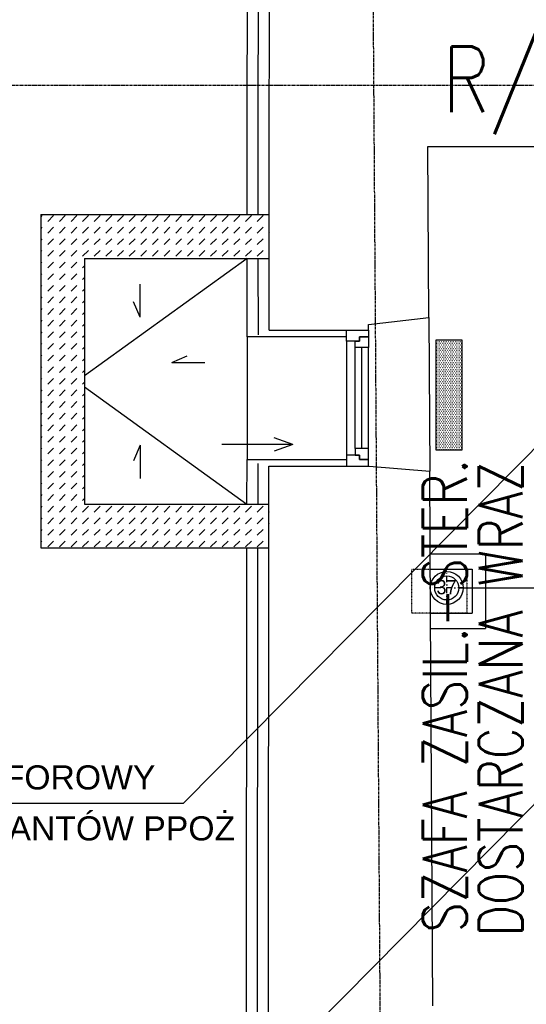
# Model space of a CAD drawing. Header units: inches. Extents: x -145354 to -97635, y 38777 to 78670.
# Tile 24 of 231: x -139867 to -139636, y 41202 to 41651. Entities that reach past the tile are written whole.
import ezdxf
from ezdxf.enums import TextEntityAlignment as Align

# ---------------------------------------------------------------- set-up
doc = ezdxf.new("R2010")
doc.units = ezdxf.units.IN
doc.header["$MEASUREMENT"] = 0
for name, pattern in [('00-inst$0$DASHDOT', [1, 0.5, -0.25, 0, -0.25]), ('CENTER', [2, 1.25, -0.25, 0.25, -0.25]), ('DASHED2', [0.375, 0.25, -0.125])]:
    doc.linetypes.add(name, pattern=pattern)
doc.layers.get('0').update_dxf_attribs({"color": 101})
for name, color, linetype in [('beton_hatch', 145, 'Continuous'), ('Cieniutko', 8, 'Continuous'), ('E35', 6, 'Continuous'), ('E50', 3, 'Continuous'), ('Ins-kan', 54, 'Continuous'), ('Ins-went-opis', 141, 'Continuous'), ('Ins-wod', 152, 'Continuous'), ('Mks-podposadzkowa', 230, 'Continuous'), ('Okn---okna', 5, 'Continuous'), ('Os-osie glowne', 8, 'CENTER'), ('piony_K_nr', 240, 'Continuous'), ('Sc-cegla pelna', 32, 'Continuous'), ('Sc-gk', 120, 'Continuous'), ('Sc-izolacja term-obrys', 132, 'Continuous'), ('Sc-izolacja term-styropian', 151, 'STYROPIAN-KA'), ('studzienki_widok', 52, 'Continuous'), ('W-otwor-strop', 126, 'Continuous'), ('Wyp-grzejniki', 56, 'Continuous')]:
    doc.layers.add(name, color=color, linetype=linetype)
doc.styles.add('ROMANS', font='romans', dxfattribs={"width": 0.85})
doc.styles.add('TYTUL2', font='ARIAL.TTF')
doc.linetypes.add('BATTING', pattern='A,0.0001,-0.1,[134,ltypeshp.shx,S=0.1,R=0,X=-0.1,Y=0],-0.2,[134,ltypeshp.shx,S=0.1,R=180,X=0.1,Y=0],-0.1', length=0.4001)
doc.linetypes.add('STYROPIAN-KA', pattern='A,0.0001,-0.1,[135,ltypeshp.shx,S=0.1,R=0,X=-0.1,Y=0],0,[135,ltypeshp.shx,S=0.1,R=180,X=0.1,Y=0],-0.1', length=0.2001)

# ---------------------------------------------------------------- blocks, each defined once
blk = doc.blocks.new('ramiak62')
at = {"layer": 'Okn---okna'}
for p, q in [((0, 54), (0, 8)), ((3, 54), (3, 8)), ((6, 54), (6, 8)), ((10, 5), (10, 57))]:
    blk.add_line(p, q, dxfattribs=at)
for points in [[(10, 57), (10, 62), (0, 62), (0, 59), (4, 59), (4, 57)], [(6, 54), (6, 57), (4, 57), (4, 59), (0, 59), (0, 57), (0, 54)], [(6, 8), (6, 5), (4, 5), (4, 3), (0, 3), (0, 5), (0, 8)], [(10, 5), (10, 0), (0, 0), (0, 3), (4, 3), (4, 5)]]:
    blk.add_lwpolyline(points, close=True, dxfattribs=at)
blk = doc.blocks.new('_gslkflhklgj')
at = {"linetype": '00-inst$0$DASHDOT', "ltscale": 5}
for p, q in [((0, -7.5), (0, 7.5)), ((7.5, 0), (-7.5, 0))]:
    blk.add_line(p, q, dxfattribs=at)
for radius in [7.5, 5.5]:
    blk.add_circle((0, 0), radius)
blk = doc.blocks.new('0630_STRZAŁKA')
at = {"ltscale": 0.5}
for points in [[(0, 0), (-3.03, -8.56)], [(0, 0), (0, -32.43)], [(0, 0), (3.03, -8.56)]]:
    blk.add_lwpolyline(points, dxfattribs=at)
blk = doc.blocks.new('_vxkdjhgkljhkgjhk')
for q in [(14.01, 6.02), (30.24, 0)]:
    blk.add_line((0, 0), q)
blk = doc.blocks.new('G_50')
at = {"layer": 'Wyp-grzejniki'}
h = blk.add_hatch(dxfattribs=at)
h.set_pattern_fill('DOTS', color=256, scale=0.5, angle=180, style=0)
h.set_pattern_definition([(180, (77492.90915, -37873.9399), (-0.396875, -0.79375), [0, -0.79375])])
h.paths.add_polyline_path([(0, 0), (-12, 0), (-12, -50), (0, -50)])
blk.add_lwpolyline([(-12, -50), (0, -50), (0, 0), (-12, 0)], close=True, dxfattribs=at)

msp = doc.modelspace()

# ---------------------------------------------------------------- hatches: boundary and pattern name
at = {"layer": 'beton_hatch'}
h = msp.add_hatch(dxfattribs=at)
h.set_pattern_fill('DASH', color=256, scale=30, angle=-45, style=0)
h.set_pattern_definition([(225, (-281529.204, -1182.933), (-5.30330086, -1e-15), [3.75, -3.75])])
h.paths.add_polyline_path([(-139857.36, 41562.1), (-139753.23, 41562.1), (-139753.25, 41542.1), (-139837.36, 41542.1), (-139837.36, 41488.6), (-139857.36, 41488.6)])
h.paths.add_polyline_path([(-139857.36, 41483.6), (-139837.36, 41483.6), (-139837.36, 41430.1), (-139753.36, 41430.1), (-139753.38, 41410.1), (-139857.36, 41410.1)])
h.paths.add_polyline_path([(-139857.36, 41488.6), (-139837.36, 41488.6), (-139837.36, 41483.6), (-139857.36, 41483.6)])

# ---------------------------------------------------------------- linework, layer by layer
at = {"layer": 'Cieniutko'}
for p, q in [((-139763.25, 41542.1), (-139837.36, 41488.6)), ((-139837.36, 41483.6), (-139763.37, 41430.1))]:
    msp.add_line(p, q, dxfattribs=at)
at = {"layer": 'Cieniutko', "extrusion": (0, 0, -1)}
for p, q in [((-139563.06, 41525.54), (-139792.47, 41293.51)), ((-139600.52, 41325.49), (-139792.47, 41131.35)), ((-139792.47, 41293.51), (-139998.95, 41293.51))]:
    msp.add_line(p, q, dxfattribs=at)
at = {"layer": 'Mks-podposadzkowa'}
for q in [(-139349.09, 41391.84), (-139346.21, 41391.84)]:
    msp.add_line((-139666.8, 41391.84), q, dxfattribs=at)
at = {"layer": 'Okn---okna'}
for p, q in [((-139680.42, 41515.22), (-139680.01, 41445.11)), ((-139763.29, 41506.44), (-139763.35, 41450.44))]:
    msp.add_line(p, q, dxfattribs=at)
at = {"layer": 'Os-osie glowne'}
msp.add_line((-139697.36, 40431.76), (-139725.76, 44583.07), dxfattribs=at)
msp.add_lwpolyline([(-143378.77, 41621.16), (-138190.25, 41621.16)], dxfattribs=at)
at = {"layer": 'Sc-cegla pelna'}
for p, q in [((-139680.87, 41593.16), (-139366.29, 41593.19)), ((-139680.42, 41515.22), (-139680.87, 41593.16)), ((-139754.06, 40766.53), (-139753.35, 41447.44)), ((-139753.35, 41447.44), (-139707.63, 41447.44)), ((-139707.63, 41447.44), (-139707.63, 41447.44)), ((-139707.63, 41447.44), (-139680.01, 41445.11)), ((-139679.64, 41380.39), (-139680.01, 41445.11)), ((-139678.6, 41201.16), (-139679.64, 41380.39))]:
    msp.add_line(p, q, dxfattribs=at)
for points in [[(-139753.28, 41509.44), (-139753.04, 41738.88)], [(-139753.28, 41509.44), (-139708.02, 41509.44), (-139708.04, 41511.97), (-139680.42, 41515.22)]]:
    msp.add_lwpolyline(points, dxfattribs=at)
at = {"layer": 'Sc-gk'}
for p, q in [((-139679.75, 41407.39), (-139654.69, 41407.39)), ((-139654.69, 41407.39), (-139654.69, 41373.39)), ((-139679.75, 41400.39), (-139660.69, 41400.39)), ((-139660.69, 41400.39), (-139660.69, 41380.39)), ((-139679.64, 41380.39), (-139660.69, 41380.39)), ((-139679.64, 41373.39), (-139654.69, 41373.39))]:
    msp.add_line(p, q, dxfattribs=at)
at = {"layer": 'Sc-izolacja term-obrys'}
for p, q in [((-139763.37, 41430.1), (-139763.35, 41450.44)), ((-139763.35, 41450.44), (-139718.02, 41450.44)), ((-139764.08, 40756.54), (-139763.39, 41410.1))]:
    msp.add_line(p, q, dxfattribs=at)
for points in [[(-139763.23, 41562.1), (-139763.07, 41708.05)], [(-139718.02, 41506.44), (-139763.29, 41506.44), (-139763.25, 41542.1)]]:
    msp.add_lwpolyline(points, dxfattribs=at)
at = {"layer": 'Sc-izolacja term-styropian', "linetype": 'BATTING', "ltscale": 0.25}
for p, q in [((-139758.1, 41507.27), (-139758.29, 41542.1)), ((-139758.22, 41430.1), (-139758.32, 41448.63)), ((-139759.07, 40761.54), (-139758.39, 41410.1))]:
    msp.add_line(p, q, dxfattribs=at)
msp.add_lwpolyline([(-139758.23, 41562.1), (-139758.07, 41708.05)], dxfattribs=at)
at = {"layer": 'studzienki_widok'}
for p, q in [((-139857.36, 41562.1), (-139857.36, 41410.1)), ((-139857.36, 41562.1), (-139753.23, 41562.1)), ((-139837.36, 41542.1), (-139837.36, 41430.1)), ((-139837.36, 41542.1), (-139753.25, 41542.1)), ((-139837.36, 41430.1), (-139753.37, 41430.1)), ((-139857.36, 41410.1), (-139753.39, 41410.1))]:
    msp.add_line(p, q, dxfattribs=at)
at = {"layer": 'W-otwor-strop', "linetype": 'DASHED2', "ltscale": 0.3}
msp.add_lwpolyline([(-139688.19, 41380.39), (-139688.19, 41400.39), (-139663.19, 41400.39), (-139663.19, 41380.39)], close=True, dxfattribs=at)

# ---------------------------------------------------------------- block references
at = {"layer": 'Cieniutko', "linetype": 'Continuous', "yscale": 0.5, "zscale": 0.5, "rotation": 90}
for p, xscale in [((-139812.09, 41515.33), 0.5), ((-139812.09, 41456.88), -0.5)]:
    msp.add_blockref('_vxkdjhgkljhkgjhk', p, dxfattribs=dict(at, xscale=xscale))
at = {"layer": 'Cieniutko', "linetype": 'Continuous', "xscale": 0.5, "yscale": 0.5, "zscale": 0.5}
msp.add_blockref('_vxkdjhgkljhkgjhk', (-139797.64, 41494.62), dxfattribs=at)
at = {"layer": 'Ins-kan'}
msp.add_blockref('_gslkflhklgj', (-139672.3, 41391.84), dxfattribs=at)
at = {"layer": 'Ins-went-opis', "rotation": 270}
msp.add_blockref('0630_STRZAŁKA', (-139742.47, 41457.27), dxfattribs=at)
at = {"layer": 'Okn---okna', "rotation": 180}
msp.add_blockref('ramiak62', (-139708.02, 41509.44), dxfattribs=at)
at = {"layer": 'Wyp-grzejniki'}
msp.add_blockref('G_50', (-139665.21, 41504.81), dxfattribs=at)

# ---------------------------------------------------------------- texts
at = {"layer": 'E35', "style": 'ROMANS', "width": 0.8}
for s, p in [('DOSTARCZANA WRAZ', (-139647.7, 41341.16)), ('SZAFA ZASIL.-STER. ', (-139673.2, 41348.16))]:
    msp.add_text(s, height=20, rotation=90, dxfattribs=at).set_placement(p, align=Align.MIDDLE)
at = {"layer": 'E50', "style": 'ROMANS', "width": 0.8}
msp.add_text('R/HYDR/PPOŻ/A', height=30, dxfattribs=at).set_placement((-139674.24, 41608.8))
at = {"layer": 'Ins-wod', "style": 'TYTUL2'}
for s, p in [('ZESTAW HYDROFOROWY ', (-139998.02, 41299.92)), ('ZASILANIE HYDRANTÓW PPOŻ', (-139998.42, 41276.67))]:
    msp.add_text(s, height=11, dxfattribs=at).set_placement(p)
at = {"layer": 'piony_K_nr', "style": 'TYTUL2', "width": 0.9}
msp.add_text('37', height=6.5, dxfattribs=at).set_placement((-139676.97, 41388.93, -76.7))

doc.saveas('drawing.dxf')
